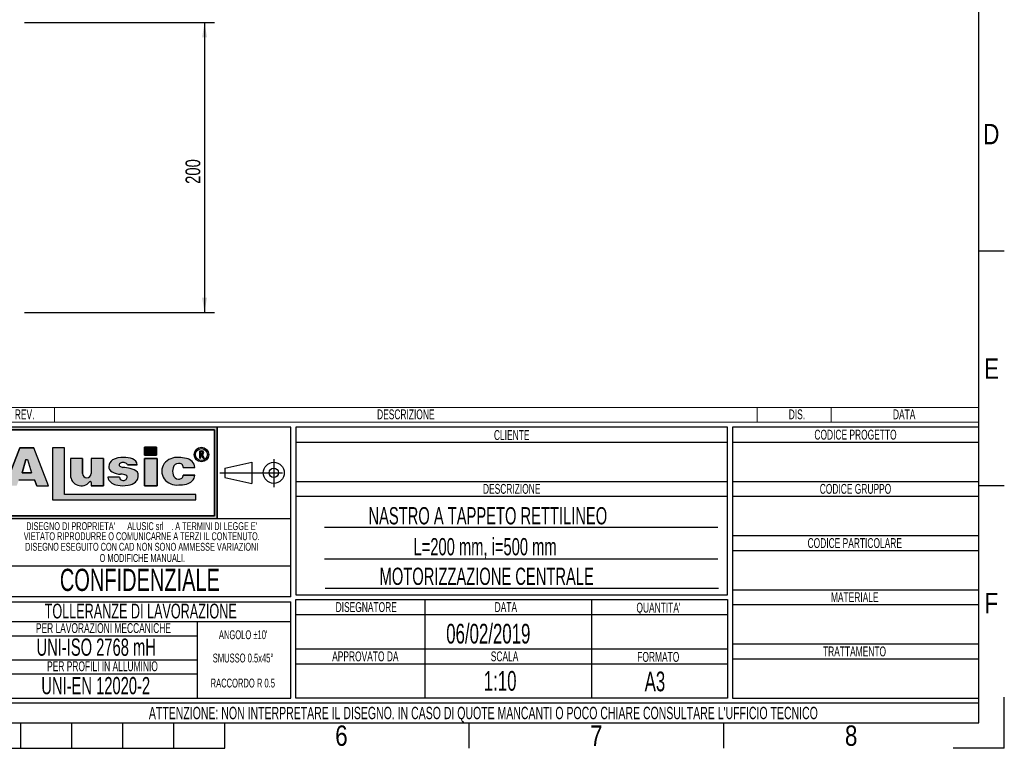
# Model space of a CAD drawing. Header units: millimetres. Extents: x 0 to 420, y 0 to 297.
# Tile 16 of 19: x 220 to 420, y 0 to 148. Entities that reach past the tile are written whole.
import ezdxf
from ezdxf.enums import TextEntityAlignment as Align

# ---------------------------------------------------------------- set-up
doc = ezdxf.new("R2010")
doc.units = ezdxf.units.MM
doc.linetypes.add('CENTERX2', pattern=[20.319999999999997, 12.7, -2.54, 2.54, -2.54])
doc.layers.add('CARTIGLIO', color=140, linetype='Continuous')
doc.layers.add('QUOTE', color=174, linetype='Continuous')
doc.styles.add('SLDTEXTSTYLE0', font='TXT', dxfattribs={"width": 0.6382978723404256})
doc.styles.add('SLDTEXTSTYLE1', font='TXT', dxfattribs={"width": 0.675})
doc.styles.add('SLDTEXTSTYLE2', font='TXT', dxfattribs={"width": 0.8214676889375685})
doc.styles.add('SLDTEXTSTYLE3', font='TXT', dxfattribs={"width": 0.75})
doc.dimstyles.new('SLDDIMSTYLE0', dxfattribs={"dimtxt": 3, "dimasz": 3, "dimexe": 0, "dimexo": 0.0625, "dimgap": 0.75, "dimtad": 1, "dimlfac": 3.400098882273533, "dimrnd": 1e-09, "dimzin": 12, "dimdsep": 46, "dimtxsty": 'SLDTEXTSTYLE3', "dimsah": 1, "dimcen": 0.09, "dimadec": 0, "dimazin": 3, "dimtfac": 1, "dimtdec": 3, "dimtofl": 0, "dimtmove": 0, "dimatfit": 3, "dimfxl": 0, "dimfrac": 2, "dimtolj": 1, "dimtzin": 12, "dimarcsym": 0})

# ---------------------------------------------------------------- blocks, each defined once
blk = doc.blocks.new('SW_NOTE_0')
at = {"layer": 'CARTIGLIO', "color": 0, "insert": (7.526595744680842, 2.578135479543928), "char_height": 2, "attachment_point": 2, "style": 'SLDTEXTSTYLE0'}
blk.add_mtext('TRATTAMENTO', dxfattribs=at)
blk = doc.blocks.new('SW_NOTE_0_1')
at = {"layer": 'CARTIGLIO', "color": 0, "insert": (85.40558510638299, 3.222669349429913), "char_height": 2.5, "attachment_point": 2, "style": 'SLDTEXTSTYLE0'}
blk.add_mtext("ATTENZIONE: NON INTERPRETARE IL DISEGNO. IN CASO DI QUOTE MANCANTI O POCO CHIARE CONSULTARE L'UFFICIO TECNICO", dxfattribs=at)
blk = doc.blocks.new('SW_NOTE_0_2')
at = {"layer": 'CARTIGLIO', "color": 0, "insert": (3.510638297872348, 2.578135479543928), "char_height": 2, "attachment_point": 2, "style": 'SLDTEXTSTYLE0'}
blk.add_mtext('SCALA', dxfattribs=at)
blk = doc.blocks.new('SW_NOTE_0_3')
at = {"layer": 'CARTIGLIO', "color": 0, "insert": (8.670212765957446, 2.578135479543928), "char_height": 2, "attachment_point": 2, "style": 'SLDTEXTSTYLE0'}
blk.add_mtext('APPROVATO DA', dxfattribs=at)
blk = doc.blocks.new('SW_NOTE_0_4')
at = {"layer": 'CARTIGLIO', "color": 0, "insert": (5.398936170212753, 2.578135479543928), "char_height": 2, "attachment_point": 2, "style": 'SLDTEXTSTYLE0'}
blk.add_mtext('FORMATO', dxfattribs=at)
blk = doc.blocks.new('SW_NOTE_0_5')
at = {"layer": 'CARTIGLIO', "color": 0, "insert": (7.606382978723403, 2.578135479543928), "char_height": 2, "attachment_point": 2, "style": 'SLDTEXTSTYLE0'}
blk.add_mtext('DISEGNATORE', dxfattribs=at)
blk = doc.blocks.new('SW_NOTE_0_6')
at = {"layer": 'CARTIGLIO', "color": 0, "insert": (2.845744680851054, 2.578135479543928), "char_height": 2, "attachment_point": 2, "style": 'SLDTEXTSTYLE0'}
blk.add_mtext('DATA', dxfattribs=at)
blk = doc.blocks.new('SW_NOTE_0_7')
at = {"layer": 'CARTIGLIO', "color": 0, "insert": (5.558510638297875, 2.578135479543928), "char_height": 2, "attachment_point": 2, "style": 'SLDTEXTSTYLE0'}
blk.add_mtext("QUANTITA'", dxfattribs=at)
blk = doc.blocks.new('SW_NOTE_0_8')
at = {"layer": 'CARTIGLIO', "color": 0, "insert": (7.10106382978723, 2.578135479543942), "char_height": 2, "attachment_point": 2, "style": 'SLDTEXTSTYLE0'}
blk.add_mtext('DESCRIZIONE', dxfattribs=at)
blk = doc.blocks.new('SW_NOTE_0_9')
at = {"layer": 'CARTIGLIO', "color": 0, "insert": (4.228723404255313, 2.578135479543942), "char_height": 2, "attachment_point": 2, "style": 'SLDTEXTSTYLE0'}
blk.add_mtext('CLIENTE', dxfattribs=at)
blk = doc.blocks.new('SW_NOTE_0_10')
at = {"layer": 'CARTIGLIO', "color": 0, "insert": (5.691489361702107, 2.578135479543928), "char_height": 2, "attachment_point": 2, "style": 'SLDTEXTSTYLE0'}
blk.add_mtext('MATERIALE', dxfattribs=at)
blk = doc.blocks.new('SW_NOTE_0_11')
at = {"layer": 'CARTIGLIO', "color": 0, "insert": (12.15425531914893, 2.578135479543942), "char_height": 2, "attachment_point": 2, "style": 'SLDTEXTSTYLE0'}
blk.add_mtext('CODICE PARTICOLARE', dxfattribs=at)
blk = doc.blocks.new('SW_NOTE_0_12')
at = {"layer": 'CARTIGLIO', "color": 0, "insert": (9.547872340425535, 2.578135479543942), "char_height": 2, "attachment_point": 2, "style": 'SLDTEXTSTYLE0'}
blk.add_mtext('CODICE GRUPPO', dxfattribs=at)
blk = doc.blocks.new('SW_NOTE_0_13')
at = {"layer": 'CARTIGLIO', "color": 0, "insert": (10.69148936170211, 2.578135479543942), "char_height": 2, "attachment_point": 2, "style": 'SLDTEXTSTYLE0'}
blk.add_mtext('CODICE PROGETTO', dxfattribs=at)
blk = doc.blocks.new('SW_NOTE_0_14')
at = {"layer": 'CARTIGLIO', "color": 0, "insert": (6.67819148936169, 2.320321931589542), "char_height": 1.8, "attachment_point": 2, "style": 'SLDTEXTSTYLE0'}
blk.add_mtext("ANGOLO ±10'", dxfattribs=at)
blk = doc.blocks.new('SW_NOTE_0_15')
at = {"layer": 'CARTIGLIO', "color": 0, "insert": (23.93617021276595, 3.867203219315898), "char_height": 3, "attachment_point": 2, "style": 'SLDTEXTSTYLE0'}
blk.add_mtext('TOLLERANZE DI LAVORAZIONE', dxfattribs=at)
blk = doc.blocks.new('SW_NOTE_0_16')
at = {"layer": 'CARTIGLIO', "color": 0, "insert": (21.07265624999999, 5.800804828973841), "char_height": 4.500000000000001, "attachment_point": 2, "style": 'SLDTEXTSTYLE1'}
blk.add_mtext('CONFIDENZIALE', dxfattribs=at)
blk = doc.blocks.new('SW_NOTE_0_17')
at = {"layer": 'CARTIGLIO', "color": 0, "insert": (28.04255319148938, 2.062508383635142), "char_height": 1.6, "attachment_point": 2, "style": 'SLDTEXTSTYLE0'}
blk.add_mtext('DISEGNO ESEGUITO CON CAD NON SONO AMMESSE VARIAZIONI', dxfattribs=at)
blk = doc.blocks.new('SW_NOTE_0_18')
at = {"layer": 'CARTIGLIO', "color": 0, "insert": (27.3404255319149, 2.062508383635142), "char_height": 1.6, "attachment_point": 2, "style": 'SLDTEXTSTYLE0'}
blk.add_mtext('VIETATO RIPRODURRE O COMUNICARNE A TERZI IL CONTENUTO.', dxfattribs=at)
blk = doc.blocks.new('SW_NOTE_0_19')
at = {"layer": 'CARTIGLIO', "color": 0, "insert": (7.587765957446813, 2.320321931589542), "char_height": 1.8, "attachment_point": 2, "style": 'SLDTEXTSTYLE0'}
blk.add_mtext('SMUSSO 0.5x45°', dxfattribs=at)
blk = doc.blocks.new('SW_NOTE_0_20')
at = {"layer": 'CARTIGLIO', "color": 0, "insert": (10.40425531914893, 2.062508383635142), "char_height": 1.6, "attachment_point": 2, "style": 'SLDTEXTSTYLE0'}
blk.add_mtext('O MODIFICHE MANUALI.', dxfattribs=at)
blk = doc.blocks.new('SW_NOTE_0_21')
at = {"layer": 'CARTIGLIO', "color": 0, "char_height": 1.6, "attachment_point": 2, "style": 'SLDTEXTSTYLE0'}
for s, insert in [("DISEGNO DI PROPRIETA'", (10.27659574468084, 2.062508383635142)), ('ALUSIC srl', (25.45120500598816, 2.062508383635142)), (". A TERMINI DI LEGGE E'", (39.41078027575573, 2.062508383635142))]:
    blk.add_mtext(s, dxfattribs=dict(at, insert=insert))
blk = doc.blocks.new('SW_NOTE_0_22')
at = {"layer": 'CARTIGLIO', "color": 0, "insert": (8.569148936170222, 2.320321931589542), "char_height": 1.8, "attachment_point": 2, "style": 'SLDTEXTSTYLE0'}
blk.add_mtext('RACCORDO R 0.5', dxfattribs=at)
blk = doc.blocks.new('SW_NOTE_0_23')
at = {"layer": 'CARTIGLIO', "color": 0, "insert": (18.30319148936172, 2.578135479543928), "char_height": 2, "attachment_point": 2, "style": 'SLDTEXTSTYLE0'}
blk.add_mtext('PER LAVORAZIONI MECCANICHE', dxfattribs=at)
blk = doc.blocks.new('SW_NOTE_0_24')
at = {"layer": 'CARTIGLIO', "color": 0, "insert": (15.68484042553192, 4.511737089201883), "char_height": 3.5, "attachment_point": 2, "style": 'SLDTEXTSTYLE0'}
blk.add_mtext('UNI-ISO 2768 mH', dxfattribs=at)
blk = doc.blocks.new('SW_NOTE_0_25')
at = {"layer": 'CARTIGLIO', "color": 0, "insert": (13.85638297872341, 2.578135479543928), "char_height": 2, "attachment_point": 2, "style": 'SLDTEXTSTYLE0'}
blk.add_mtext('PER PROFILI IN ALLUMINIO', dxfattribs=at)
blk = doc.blocks.new('SW_NOTE_0_26')
at = {"layer": 'CARTIGLIO', "color": 0, "insert": (14.05585106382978, 4.511737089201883), "char_height": 3.5, "attachment_point": 2, "style": 'SLDTEXTSTYLE0'}
blk.add_mtext('UNI-EN 12020-2', dxfattribs=at)
blk = doc.blocks.new('SW_NOTE_0_27')
at = {"layer": 'CARTIGLIO', "color": 0, "insert": (2.340425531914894, 2.578135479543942), "char_height": 2, "attachment_point": 2, "style": 'SLDTEXTSTYLE0'}
blk.add_mtext('REV.', dxfattribs=at)
blk = doc.blocks.new('SW_NOTE_0_28')
at = {"layer": 'CARTIGLIO', "color": 0, "insert": (2.845744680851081, 2.578135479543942), "char_height": 2, "attachment_point": 2, "style": 'SLDTEXTSTYLE0'}
blk.add_mtext('DATA', dxfattribs=at)
blk = doc.blocks.new('SW_NOTE_0_29')
at = {"layer": 'CARTIGLIO', "color": 0, "insert": (7.10106382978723, 2.578135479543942), "char_height": 2, "attachment_point": 2, "style": 'SLDTEXTSTYLE0'}
blk.add_mtext('DESCRIZIONE', dxfattribs=at)
blk = doc.blocks.new('SW_NOTE_0_30')
at = {"layer": 'CARTIGLIO', "color": 0, "insert": (1.968085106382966, 2.578135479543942), "char_height": 2, "attachment_point": 2, "style": 'SLDTEXTSTYLE0'}
blk.add_mtext('DIS.', dxfattribs=at)
blk = doc.blocks.new('Cartiglio ALUSIC')
at = {"layer": 'CARTIGLIO'}
h = blk.add_hatch(color=256, dxfattribs=at)
h.paths.add_polyline_path([(113.971100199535, 149.9990413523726), (113.971100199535, 131.4990413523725), (158.971100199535, 131.4990413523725), (158.971100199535, 149.9990413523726)], flags=0)
h.paths.add_polyline_path([(114.471100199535, 131.9990413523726), (114.471100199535, 149.4990413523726), (158.471100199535, 149.4990413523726), (158.471100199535, 131.9990413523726)], flags=0)
for points in [[(144.2116339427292, 145.9308884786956), (144.2116339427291, 144.3245774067), (146.6985305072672, 144.3245774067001), (146.6985305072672, 145.9308884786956)], [(128.0219401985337, 145.7956943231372), (125.5527056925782, 145.7956943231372), (125.5527056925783, 135.2696801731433), (154.6424359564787, 135.2696801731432), (154.6424359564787, 136.3597302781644), (128.0219401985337, 136.3597302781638)], [(146.7838932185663, 143.6808359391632), (144.2116339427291, 143.6808359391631), (144.2116339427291, 138.1064632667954), (146.7838932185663, 138.1064632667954)]]:
    blk.add_hatch(color=256, dxfattribs=at).paths.add_polyline_path(points, flags=0)
h = blk.add_hatch(color=256, dxfattribs=at)
edge = h.paths.add_edge_path(flags=0)
edge.add_arc((155.7921827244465, 144.4510199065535), 1.479868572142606, 0, 360)
edge = h.paths.add_edge_path(flags=0)
edge.add_arc((155.7921827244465, 144.4510199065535), 1.214864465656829, 0, 360)
h = blk.add_hatch(color=256, dxfattribs=at)
h.paths.add_polyline_path([(118.292263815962, 138.1064632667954), (118.7611454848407, 139.3206628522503), (121.9303757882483, 139.3206628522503), (122.3992574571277, 138.1064632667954), (124.7510688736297, 138.1064632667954), (121.7833115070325, 145.7916640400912), (118.9082097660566, 145.7916640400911), (115.9404523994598, 138.1064632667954)], flags=0)
h.paths.add_polyline_path([(119.3961687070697, 140.7216809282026), (120.1708764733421, 143.4547391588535), (120.5206447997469, 143.4547391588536), (121.2953525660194, 140.721680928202)], flags=0)
h = blk.add_hatch(color=256, dxfattribs=at)
edge = h.paths.add_edge_path(flags=0)
edge.add_arc((155.8903200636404, 144.8676091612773), 0.3723980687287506, 277.1406326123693, 450.0000000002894)
edge.add_line((155.8903200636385, 145.240007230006), (155.450204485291, 145.240007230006))
edge.add_line((155.450204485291, 145.240007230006), (155.450204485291, 143.6880606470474))
edge.add_line((155.450204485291, 143.6880606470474), (155.605611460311, 143.6880606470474))
edge.add_line((155.605611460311, 143.6880606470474), (155.605611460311, 144.4952110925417))
edge.add_line((155.605611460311, 144.4952110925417), (155.764003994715, 144.4952110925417))
edge.add_line((155.764003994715, 144.4952110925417), (156.171212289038, 143.6880606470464))
edge.add_line((156.171212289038, 143.6880606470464), (156.3452765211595, 143.6880606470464))
edge.add_line((156.3452765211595, 143.6880606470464), (155.9366110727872, 144.4980993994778))
edge = h.paths.add_edge_path(flags=0)
edge.add_line((155.6056114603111, 145.0846002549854), (155.8903200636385, 145.0846002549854))
edge.add_arc((155.8903200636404, 144.8676091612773), 0.2169910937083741, -90.00000000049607, 90.00000000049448, ccw=False)
edge.add_line((155.8903200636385, 144.6506180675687), (155.6056114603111, 144.6506180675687))
edge.add_line((155.6056114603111, 144.6506180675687), (155.6056114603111, 145.0846002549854))
h = blk.add_hatch(color=256, dxfattribs=at)
edge = h.paths.add_edge_path(flags=0)
edge.add_arc((132.5578484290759, 140.6186164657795), 0.8721260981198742, 180, 360, ccw=False)
edge.add_line((131.6857223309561, 140.6186164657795), (131.6857223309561, 143.6808359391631))
edge.add_line((131.6857223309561, 143.6808359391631), (129.2243885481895, 143.6808359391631))
edge.add_line((129.2243885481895, 143.6808359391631), (129.2243885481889, 140.2640777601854))
edge.add_arc((131.3820030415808, 140.2640777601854), 2.157614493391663, 180, 321.9680973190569)
edge.add_arc((133.2350345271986, 138.8146685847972), 0.1949400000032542, 3.751097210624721e-10, 141.9680973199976, ccw=False)
edge.add_line((133.4299745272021, 138.8146685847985), (133.4299745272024, 138.106463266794))
edge.add_line((133.4299745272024, 138.106463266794), (135.91068894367, 138.106463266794))
edge.add_line((135.91068894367, 138.106463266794), (135.9106889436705, 143.6808359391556))
edge.add_line((135.9106889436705, 143.6808359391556), (133.4299745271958, 143.6808359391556))
edge.add_line((133.4299745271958, 143.6808359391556), (133.4299745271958, 140.6186164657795))
h = blk.add_hatch(color=256, dxfattribs=at)
edge = h.paths.add_edge_path(flags=0)
edge.add_line((139.7219511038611, 138.0874905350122), (140.9616140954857, 138.2313935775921))
edge.add_arc((140.6251358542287, 140.9172664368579), 2.706867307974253, 277.1406456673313, 311.0032214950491)
edge.add_arc((141.7459062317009, 139.8536948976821), 1.178212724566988, 303.7868133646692, 347.8980612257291)
edge.add_arc((141.0550130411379, 140.1458147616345), 1.920162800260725, 343.6935231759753, 381.4193527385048)
edge.add_arc((140.9170023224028, 138.8528855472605), 2.77207698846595, 46.00269433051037, 81.25096772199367)
edge.add_arc((133.1604335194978, 99.54681763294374), 42.8338661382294, 78.993004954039, 81.01866969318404)
edge.add_arc((140.0875549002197, 143.5111497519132), 1.672976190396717, 238.77709912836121, 261.74465207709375, ccw=False)
edge.add_arc((139.511171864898, 142.3534770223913), 0.3988810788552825, 114.64010585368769, 223.1865854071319, ccw=False)
edge.add_arc((139.9292750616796, 141.471492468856), 1.374925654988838, 90.51660503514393, 115.15343256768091, ccw=False)
edge.add_arc((139.978971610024, 141.8617877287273), 0.986530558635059, 50.69488274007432, 93.60864602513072, ccw=False)
edge.add_arc((140.2656634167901, 142.2302567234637), 0.519939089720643, 14.547573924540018, 49.4198797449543, ccw=False)
edge.add_line((140.7689329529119, 142.3608569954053), (142.7634621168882, 142.3608569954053))
edge.add_arc((141.3534729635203, 142.2214802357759), 1.416861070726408, 5.645321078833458, 71.38339334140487)
edge.add_arc((140.0918708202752, 138.6413140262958), 5.212710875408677, 70.80435731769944, 90.86664277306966)
edge.add_arc((139.6876943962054, 140.01898057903), 3.848224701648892, 85.15036290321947, 119.9120405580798)
edge.add_arc((138.7589405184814, 141.8826763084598), 1.774008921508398, 123.9309471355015, 174.9914571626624)
edge.add_arc((138.007121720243, 141.9227892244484), 1.021881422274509, 173.5516105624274, 249.3813116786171)
edge.add_arc((139.4480837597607, 143.8857829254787), 3.430150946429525, 238.3320469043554, 269.1908231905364)
edge.add_arc((139.5671105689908, 138.3083973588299), 2.154096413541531, 64.99796384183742, 94.45891481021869, ccw=False)
edge.add_arc((140.3551381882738, 139.8813550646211), 0.398545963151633, -35.586121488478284, 72.11412463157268, ccw=False)
edge.add_arc((139.9862171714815, 139.9393420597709), 0.7512299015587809, 245.201083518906, 337.29941344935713, ccw=False)
edge.add_arc((139.934335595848, 140.0154535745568), 0.8024620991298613, 192.5591591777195, 250.8523518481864, ccw=False)
edge.add_line((139.1510748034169, 139.8409601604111), (136.768183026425, 139.8409601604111))
edge.add_arc((138.8654850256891, 140.4022414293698), 2.1711085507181, 194.9824340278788, 258.3364147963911)
edge.add_line((138.4265630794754, 138.2759630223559), (139.7219511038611, 138.0874905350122))
h = blk.add_hatch(color=256, dxfattribs=at)
edge = h.paths.add_edge_path(flags=0)
edge.add_arc((151.1448446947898, 140.5631500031), 1.095489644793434, 191.1589777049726, 269.9285492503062, ccw=False)
edge.add_arc((152.2932291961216, 141.066632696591), 2.335462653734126, 162.1599290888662, 197.8400709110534, ccw=False)
edge.add_arc((151.1448446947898, 141.5701153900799), 1.095489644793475, 90.07145075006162, 168.8410222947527, ccw=False)
edge.add_arc((151.2517282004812, 141.8150308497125), 0.8574339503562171, 2.566657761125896, 97.25285314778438, ccw=False)
edge.add_line((152.108301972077, 141.8534281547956), (154.4848142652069, 141.8534281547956))
edge.add_arc((152.4212904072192, 141.6061501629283), 2.078287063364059, 6.833333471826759, 81.00039250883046)
edge.add_arc((151.336234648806, 138.6914263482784), 5.163706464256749, 74.1517675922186, 91.31975036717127)
edge.add_arc((150.8738064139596, 140.4366829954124), 3.434301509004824, 84.25969198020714, 140.8312604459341)
edge.add_arc((150.5707293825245, 141.0666326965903), 2.817144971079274, 146.8823062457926, 213.1176937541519)
edge.add_arc((150.87380641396, 141.6965823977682), 3.434301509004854, 219.1687395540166, 275.7403080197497)
edge.add_arc((151.3362346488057, 143.4418390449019), 5.163706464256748, 268.6802496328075, 285.8482324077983)
edge.add_arc((152.4212904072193, 140.5271152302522), 2.078287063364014, 278.9996074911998, 353.1666665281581)
edge.add_line((154.4848142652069, 140.2798372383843), (152.1083019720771, 140.2798372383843))
edge.add_arc((151.2517282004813, 140.3182345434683), 0.8574339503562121, 262.7471468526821, 357.4333422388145, ccw=False)
at = {"color": 161, "linetype": 'Continuous', "lineweight": 18}
for p, q in [((113.971100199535, 153.9990413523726), (313.621100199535, 153.9990413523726)), ((125.971100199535, 153.9990413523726), (125.971100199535, 150.9990413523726)), ((268.621100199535, 153.9990413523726), (268.621100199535, 150.9990413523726)), ((283.621100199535, 153.9990413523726), (283.621100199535, 150.9990413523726)), ((313.621100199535, 150.9990413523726), (313.621100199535, 153.9990413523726)), ((113.971100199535, 150.9990413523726), (313.621100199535, 150.9990413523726))]:
    blk.add_line(p, q, dxfattribs=at)
at = {"layer": 'CARTIGLIO'}
for p, q in [((173.971100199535, 149.9990413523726), (113.971100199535, 149.9990413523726)), ((158.971100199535, 149.9990413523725), (113.971100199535, 149.9990413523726)), ((158.971100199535, 131.4990413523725), (158.971100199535, 149.9990413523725)), ((158.971100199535, 149.9990413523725), (158.971100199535, 131.4990413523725)), ((173.971100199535, 115.5498549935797), (173.971100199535, 149.9990413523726)), ((262.621100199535, 149.9990413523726), (174.971100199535, 149.9990413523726)), ((174.971100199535, 149.9990413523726), (174.971100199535, 115.9990413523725)), ((262.621100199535, 115.9990413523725), (262.621100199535, 149.9990413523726)), ((313.621100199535, 149.9990413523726), (263.621100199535, 149.9990413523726)), ((263.621100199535, 149.9990413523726), (263.621100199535, 94.99904135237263)), ((313.621100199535, 94.99904135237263), (313.621100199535, 149.9990413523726)), ((114.471100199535, 149.4990413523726), (158.471100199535, 149.4990413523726)), ((158.471100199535, 149.4990413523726), (114.471100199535, 149.4990413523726)), ((158.471100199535, 149.4990413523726), (158.471100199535, 131.9990413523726)), ((158.471100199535, 131.9990413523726), (158.471100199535, 149.4990413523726)), ((146.6985305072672, 145.9308884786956), (144.2116339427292, 145.9308884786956)), ((144.2116339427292, 145.9308884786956), (144.2116339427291, 144.3245774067)), ((144.2116339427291, 144.3245774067), (144.2116339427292, 145.9308884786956)), ((144.2116339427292, 145.9308884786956), (146.6985305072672, 145.9308884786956)), ((146.6985305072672, 145.9308884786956), (146.6985305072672, 144.3245774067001)), ((146.6985305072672, 144.3245774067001), (146.6985305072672, 145.9308884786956)), ((174.971100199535, 146.9990413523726), (262.621100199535, 146.9990413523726)), ((263.621100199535, 146.9990413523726), (313.621100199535, 146.9990413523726)), ((118.9082097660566, 145.7916640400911), (115.9404523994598, 138.1064632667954)), ((115.9404523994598, 138.1064632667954), (118.9082097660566, 145.7916640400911)), ((121.7833115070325, 145.7916640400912), (118.9082097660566, 145.7916640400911)), ((118.9082097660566, 145.7916640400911), (121.7833115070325, 145.7916640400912)), ((124.7510688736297, 138.1064632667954), (121.7833115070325, 145.7916640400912)), ((124.7510688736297, 138.1064632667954), (121.7833115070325, 145.7916640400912)), ((128.0219401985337, 145.7956943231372), (125.5527056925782, 145.7956943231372)), ((125.5527056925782, 145.7956943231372), (125.5527056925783, 135.2696801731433)), ((128.0219401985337, 145.7956943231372), (125.5527056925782, 145.7956943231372)), ((125.5527056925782, 145.7956943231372), (125.5527056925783, 135.2696801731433)), ((128.0219401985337, 136.3597302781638), (128.0219401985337, 145.7956943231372)), ((128.0219401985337, 136.3597302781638), (128.0219401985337, 145.7956943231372)), ((144.2116339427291, 144.3245774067), (146.6985305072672, 144.3245774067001)), ((146.6985305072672, 144.3245774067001), (144.2116339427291, 144.3245774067)), ((155.450204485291, 143.6880606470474), (155.450204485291, 145.240007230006)), ((155.450204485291, 143.6880606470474), (155.450204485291, 145.240007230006)), ((155.450204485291, 145.240007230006), (155.8903200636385, 145.240007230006)), ((155.450204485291, 145.240007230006), (155.8903200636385, 145.240007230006)), ((155.6056114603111, 145.0846002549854), (155.8903200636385, 145.0846002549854)), ((155.6056114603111, 144.6506180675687), (155.6056114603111, 145.0846002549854)), ((155.6056114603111, 144.6506180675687), (155.6056114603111, 145.0846002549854)), ((155.6056114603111, 145.0846002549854), (155.8903200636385, 145.0846002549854)), ((155.6056114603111, 144.6506180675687), (155.8903200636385, 144.6506180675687)), ((155.8903200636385, 144.6506180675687), (155.6056114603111, 144.6506180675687)), ((155.605611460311, 144.4952110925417), (155.605611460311, 143.6880606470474)), ((155.605611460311, 143.6880606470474), (155.605611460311, 144.4952110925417)), ((155.764003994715, 144.4952110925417), (155.605611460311, 144.4952110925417)), ((155.605611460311, 144.4952110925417), (155.764003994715, 144.4952110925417)), ((156.171212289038, 143.6880606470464), (155.764003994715, 144.4952110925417)), ((155.764003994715, 144.4952110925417), (156.171212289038, 143.6880606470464)), ((155.9366110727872, 144.4980993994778), (156.3452765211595, 143.6880606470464)), ((155.9366110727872, 144.4980993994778), (156.3452765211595, 143.6880606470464)), ((119.3961687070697, 140.7216809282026), (120.1708764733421, 143.4547391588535)), ((120.1708764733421, 143.4547391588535), (119.3961687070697, 140.7216809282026)), ((120.1708764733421, 143.4547391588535), (120.5206447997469, 143.4547391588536)), ((120.1708764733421, 143.4547391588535), (120.5206447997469, 143.4547391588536)), ((120.5206447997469, 143.4547391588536), (121.2953525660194, 140.721680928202)), ((120.5206447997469, 143.4547391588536), (121.2953525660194, 140.721680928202)), ((129.2243885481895, 143.6808359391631), (129.2243885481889, 140.2640777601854)), ((131.6857223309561, 143.6808359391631), (129.2243885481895, 143.6808359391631)), ((131.6857223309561, 143.6808359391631), (129.2243885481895, 143.6808359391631)), ((129.2243885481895, 143.6808359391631), (129.2243885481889, 140.2640777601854)), ((131.6857223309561, 140.6186164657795), (131.6857223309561, 143.6808359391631)), ((131.6857223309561, 143.6808359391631), (131.6857223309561, 140.6186164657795)), ((135.9106889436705, 143.6808359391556), (133.4299745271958, 143.6808359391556)), ((133.4299745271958, 143.6808359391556), (133.4299745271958, 140.6186164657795)), ((133.4299745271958, 143.6808359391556), (133.4299745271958, 140.6186164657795)), ((135.9106889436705, 143.6808359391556), (133.4299745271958, 143.6808359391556)), ((135.9106889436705, 143.6808359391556), (135.91068894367, 138.106463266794)), ((135.91068894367, 138.106463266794), (135.9106889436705, 143.6808359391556)), ((140.7689329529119, 142.3608569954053), (142.7634621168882, 142.3608569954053)), ((142.7634621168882, 142.3608569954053), (140.7689329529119, 142.3608569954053)), ((146.7838932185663, 143.6808359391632), (144.2116339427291, 143.6808359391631)), ((144.2116339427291, 143.6808359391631), (144.2116339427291, 138.1064632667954)), ((144.2116339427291, 143.6808359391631), (146.7838932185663, 143.6808359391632)), ((144.2116339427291, 138.1064632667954), (144.2116339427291, 143.6808359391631)), ((146.7838932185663, 138.1064632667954), (146.7838932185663, 143.6808359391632)), ((146.7838932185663, 143.6808359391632), (146.7838932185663, 138.1064632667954)), ((155.450204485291, 143.6880606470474), (155.605611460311, 143.6880606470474)), ((155.605611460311, 143.6880606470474), (155.450204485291, 143.6880606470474)), ((156.171212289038, 143.6880606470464), (156.3452765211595, 143.6880606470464)), ((156.3452765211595, 143.6880606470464), (156.171212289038, 143.6880606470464)), ((160.5624374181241, 141.7060810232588), (166.0550106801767, 142.8872795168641)), ((166.0550106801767, 142.8872795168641), (166.0550106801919, 138.6108031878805)), ((121.2953525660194, 140.721680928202), (119.3961687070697, 140.7216809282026)), ((119.3961687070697, 140.7216809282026), (121.2953525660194, 140.721680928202)), ((152.108301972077, 141.8534281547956), (154.4848142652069, 141.8534281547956)), ((152.108301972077, 141.8534281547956), (154.4848142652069, 141.8534281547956)), ((154.4848142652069, 140.2798372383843), (152.1083019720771, 140.2798372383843)), ((152.1083019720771, 140.2798372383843), (154.4848142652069, 140.2798372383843)), ((160.5624374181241, 141.7060810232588), (160.5624374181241, 139.7920016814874)), ((118.7611454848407, 139.3206628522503), (121.9303757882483, 139.3206628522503)), ((118.7611454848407, 139.3206628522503), (121.9303757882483, 139.3206628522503)), ((122.3992574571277, 138.1064632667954), (121.9303757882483, 139.3206628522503)), ((121.9303757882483, 139.3206628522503), (122.3992574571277, 138.1064632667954)), ((122.3992574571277, 138.1064632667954), (124.7510688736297, 138.1064632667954)), ((122.3992574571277, 138.1064632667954), (124.7510688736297, 138.1064632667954)), ((133.4299745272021, 138.8146685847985), (133.4299745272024, 138.106463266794)), ((133.4299745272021, 138.8146685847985), (133.4299745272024, 138.106463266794)), ((133.4299745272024, 138.106463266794), (135.91068894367, 138.106463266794)), ((135.91068894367, 138.106463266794), (133.4299745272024, 138.106463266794)), ((139.1510748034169, 139.8409601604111), (136.768183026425, 139.8409601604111)), ((139.1510748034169, 139.8409601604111), (136.768183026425, 139.8409601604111)), ((138.4265630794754, 138.2759630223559), (139.7219511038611, 138.0874905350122)), ((138.4265630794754, 138.2759630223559), (139.7219511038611, 138.0874905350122)), ((139.7219511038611, 138.0874905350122), (140.9616140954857, 138.2313935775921)), ((139.7219511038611, 138.0874905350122), (140.9616140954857, 138.2313935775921)), ((144.2116339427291, 138.1064632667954), (146.7838932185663, 138.1064632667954)), ((146.7838932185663, 138.1064632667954), (144.2116339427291, 138.1064632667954)), ((160.5624374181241, 139.7920016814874), (166.0550106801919, 138.6108031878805)), ((174.971100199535, 138.9990413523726), (262.621100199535, 138.9990413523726)), ((263.621100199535, 138.9990413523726), (313.621100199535, 138.9990413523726)), ((154.6424359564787, 136.3597302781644), (128.0219401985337, 136.3597302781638)), ((154.6424359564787, 136.3597302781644), (128.0219401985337, 136.3597302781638)), ((154.6424359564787, 135.2696801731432), (154.6424359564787, 136.3597302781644)), ((154.6424359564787, 135.2696801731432), (154.6424359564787, 136.3597302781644)), ((174.971100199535, 135.9990413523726), (262.621100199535, 135.9990413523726)), ((263.621100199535, 135.9990413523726), (313.621100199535, 135.9990413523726)), ((125.5527056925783, 135.2696801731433), (154.6424359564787, 135.2696801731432)), ((125.5527056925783, 135.2696801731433), (154.6424359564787, 135.2696801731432)), ((158.471100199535, 131.9990413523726), (114.471100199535, 131.9990413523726)), ((114.471100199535, 131.9990413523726), (158.471100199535, 131.9990413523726)), ((113.971100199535, 131.4990413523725), (158.971100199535, 131.4990413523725)), ((113.971100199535, 131.4990413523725), (173.971100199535, 131.4990413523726)), ((260.621100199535, 129.6657080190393), (180.7961001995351, 129.6657080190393)), ((263.621100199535, 127.9990413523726), (313.621100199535, 127.9990413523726)), ((263.621100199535, 124.9990413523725), (313.621100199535, 124.9990413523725)), ((180.7961001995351, 123.3074882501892), (260.621100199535, 123.3074882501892)), ((173.971100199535, 121.7636603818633), (113.971100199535, 121.7636603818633)), ((174.971100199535, 115.9990413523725), (262.621100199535, 115.9990413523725)), ((180.9187030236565, 117.3170769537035), (260.7437030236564, 117.3170769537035)), ((263.621100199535, 116.9990413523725), (313.621100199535, 116.9990413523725)), ((173.971100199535, 115.5498549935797), (113.971100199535, 115.5498549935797)), ((113.971100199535, 114.5498549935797), (173.971100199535, 114.5498549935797)), ((173.971100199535, 94.99904135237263), (173.971100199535, 114.5498549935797)), ((174.971100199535, 114.9990413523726), (262.621100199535, 114.9990413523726)), ((174.971100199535, 94.99904135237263), (174.971100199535, 114.9990413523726)), ((201.1430971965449, 114.9990413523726), (201.1430971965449, 94.99904135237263)), ((234.9680971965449, 114.9990413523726), (234.9680971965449, 94.99904135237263)), ((262.621100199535, 114.9990413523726), (262.621100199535, 94.99904135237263)), ((263.621100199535, 113.9990413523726), (313.621100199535, 113.9990413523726)), ((174.971100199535, 111.9990413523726), (262.621100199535, 111.9990413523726)), ((173.9571410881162, 110.4900006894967), (113.9571410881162, 110.4900006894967)), ((154.9806365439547, 94.99904135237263), (154.9806365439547, 110.4900006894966)), ((113.971100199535, 107.6716313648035), (154.9806365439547, 107.6716313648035)), ((263.621100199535, 105.9990413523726), (313.621100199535, 105.9990413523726)), ((174.971100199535, 104.9990413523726), (262.621100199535, 104.9990413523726)), ((154.9806365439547, 102.7445210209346), (113.971100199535, 102.7445210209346)), ((174.971100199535, 101.9990413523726), (262.621100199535, 101.9990413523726)), ((263.621100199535, 102.9990413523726), (313.621100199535, 102.9990413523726)), ((113.9850593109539, 99.96496483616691), (154.9945956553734, 99.96496483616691)), ((113.971100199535, 94.99904135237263), (173.971100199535, 94.99904135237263)), ((313.621100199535, 93.99904135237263), (113.971100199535, 93.99904135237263)), ((262.621100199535, 94.99904135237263), (174.971100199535, 94.99904135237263)), ((263.621100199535, 94.99904135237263), (313.621100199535, 94.99904135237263)), ((313.621100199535, 89.99904135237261), (313.621100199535, 93.99904135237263)), ((113.971100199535, 89.99904135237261), (313.621100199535, 89.99904135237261))]:
    blk.add_line(p, q, dxfattribs=at)
at = {"layer": 'CARTIGLIO', "linetype": 'CENTERX2'}
for p, q in [((170.4898443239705, 143.5008789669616), (170.4898443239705, 137.8355069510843)), ((159.5584198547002, 140.749041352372), (173.3837805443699, 140.749041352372))]:
    blk.add_line(p, q, dxfattribs=at)
at = {"layer": 'CARTIGLIO', "linetype": 'Continuous'}
blk.add_line((113.9695322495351, 89.99904135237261), (313.621100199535, 89.99904135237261), dxfattribs=at)
at = {"layer": 'CARTIGLIO'}
for centre, radius in [((155.7921827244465, 144.4510199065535), 1.479868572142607), ((155.7921827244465, 144.4510199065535), 1.479868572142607), ((155.7921827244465, 144.4510199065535), 1.214864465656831), ((155.7921827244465, 144.4510199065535), 1.214864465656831), ((170.4898443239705, 140.7490413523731), 2.138238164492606), ((170.4898443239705, 140.7490413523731), 0.9570396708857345)]:
    blk.add_circle(centre, radius, dxfattribs=at)
for centre, radius, start, end in [((155.8903200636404, 144.8676091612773), 0.3723980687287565, 277.1406326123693, 90.00000000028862), ((155.8903200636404, 144.8676091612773), 0.3723980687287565, 277.1406326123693, 90.00000000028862), ((155.8903200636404, 144.8676091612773), 0.2169910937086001, 269.9999999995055, 90.00000000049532), ((155.8903200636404, 144.8676091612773), 0.2169910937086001, 269.9999999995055, 90.00000000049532), ((138.007121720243, 141.9227892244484), 1.021881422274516, 173.5516105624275, 249.381311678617), ((138.007121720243, 141.9227892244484), 1.021881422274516, 173.5516105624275, 249.381311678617), ((138.7589405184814, 141.8826763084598), 1.774008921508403, 123.9309471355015, 174.9914571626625), ((138.7589405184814, 141.8826763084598), 1.774008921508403, 123.9309471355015, 174.9914571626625), ((139.6876943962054, 140.01898057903), 3.848224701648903, 85.15036290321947, 119.9120405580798), ((139.6876943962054, 140.01898057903), 3.848224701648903, 85.15036290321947, 119.9120405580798), ((139.511171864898, 142.3534770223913), 0.3988810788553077, 114.6401058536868, 223.1865854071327), ((139.511171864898, 142.3534770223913), 0.3988810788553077, 114.6401058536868, 223.1865854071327), ((140.0875549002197, 143.5111497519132), 1.672976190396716, 238.777099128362, 261.7446520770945), ((140.0875549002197, 143.5111497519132), 1.672976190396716, 238.777099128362, 261.7446520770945), ((139.9292750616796, 141.471492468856), 1.374925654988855, 90.51660503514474, 115.1534325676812), ((139.9292750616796, 141.471492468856), 1.374925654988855, 90.51660503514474, 115.1534325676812), ((139.978971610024, 141.8617877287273), 0.9865305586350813, 50.69488274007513, 93.60864602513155), ((139.978971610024, 141.8617877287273), 0.9865305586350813, 50.69488274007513, 93.60864602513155), ((140.0918708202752, 138.6413140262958), 5.212710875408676, 70.80435731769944, 90.86664277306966), ((140.0918708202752, 138.6413140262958), 5.212710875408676, 70.80435731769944, 90.86664277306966), ((140.2656634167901, 142.2302567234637), 0.5199390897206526, 14.5475739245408, 49.41987974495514), ((140.2656634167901, 142.2302567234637), 0.5199390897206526, 14.5475739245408, 49.41987974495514), ((141.3534729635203, 142.2214802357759), 1.416861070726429, 5.645321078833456, 71.38339334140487), ((141.3534729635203, 142.2214802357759), 1.416861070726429, 5.645321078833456, 71.38339334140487), ((150.5707293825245, 141.0666326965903), 2.81714497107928, 146.8823062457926, 213.1176937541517), ((150.5707293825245, 141.0666326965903), 2.81714497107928, 146.8823062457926, 213.1176937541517), ((150.8738064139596, 140.4366829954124), 3.434301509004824, 84.25969198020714, 140.8312604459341), ((150.8738064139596, 140.4366829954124), 3.434301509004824, 84.25969198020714, 140.8312604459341), ((151.1448446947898, 141.5701153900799), 1.095489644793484, 90.07145075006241, 168.8410222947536), ((151.1448446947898, 141.5701153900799), 1.095489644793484, 90.07145075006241, 168.8410222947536), ((151.2517282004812, 141.8150308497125), 0.8574339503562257, 2.566657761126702, 97.25285314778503), ((151.2517282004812, 141.8150308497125), 0.8574339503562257, 2.566657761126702, 97.25285314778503), ((151.336234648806, 138.6914263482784), 5.163706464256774, 74.1517675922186, 91.31975036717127), ((151.336234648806, 138.6914263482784), 5.163706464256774, 74.1517675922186, 91.31975036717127), ((152.4212904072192, 141.6061501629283), 2.078287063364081, 6.833333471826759, 81.00039250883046), ((152.4212904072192, 141.6061501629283), 2.078287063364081, 6.833333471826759, 81.00039250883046), ((131.3820030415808, 140.2640777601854), 2.157614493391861, 180, 321.9680973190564), ((131.3820030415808, 140.2640777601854), 2.157614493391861, 180, 321.9680973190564), ((132.5578484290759, 140.6186164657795), 0.8721260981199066, 180, 0), ((132.5578484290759, 140.6186164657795), 0.8721260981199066, 180, 0), ((139.4480837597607, 143.8857829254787), 3.430150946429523, 238.3320469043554, 269.1908231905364), ((139.4480837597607, 143.8857829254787), 3.430150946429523, 238.3320469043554, 269.1908231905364), ((139.5671105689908, 138.3083973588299), 2.154096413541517, 64.99796384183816, 94.45891481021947), ((139.5671105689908, 138.3083973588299), 2.154096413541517, 64.99796384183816, 94.45891481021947), ((133.1604335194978, 99.54681763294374), 42.83386613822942, 78.993004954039, 81.01866969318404), ((133.1604335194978, 99.54681763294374), 42.83386613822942, 78.993004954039, 81.01866969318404), ((140.3551381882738, 139.8813550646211), 0.398545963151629, 324.4138785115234, 72.11412463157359), ((140.3551381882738, 139.8813550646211), 0.398545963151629, 324.4138785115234, 72.11412463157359), ((140.9170023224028, 138.8528855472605), 2.77207698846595, 46.00269433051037, 81.25096772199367), ((140.9170023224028, 138.8528855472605), 2.77207698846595, 46.00269433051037, 81.25096772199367), ((141.0550130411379, 140.1458147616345), 1.920162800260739, 343.6935231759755, 21.41935273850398), ((141.0550130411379, 140.1458147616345), 1.920162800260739, 343.6935231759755, 21.41935273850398), ((152.2932291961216, 141.066632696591), 2.335462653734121, 162.159929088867, 197.8400709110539), ((152.2932291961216, 141.066632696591), 2.335462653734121, 162.159929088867, 197.8400709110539), ((151.1448446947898, 140.5631500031), 1.095489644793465, 191.1589777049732, 269.9285492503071), ((151.1448446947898, 140.5631500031), 1.095489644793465, 191.1589777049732, 269.9285492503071), ((151.2517282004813, 140.3182345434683), 0.8574339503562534, 262.7471468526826, 357.4333422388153), ((151.2517282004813, 140.3182345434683), 0.8574339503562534, 262.7471468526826, 357.4333422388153), ((152.4212904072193, 140.5271152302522), 2.078287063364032, 278.9996074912, 353.1666665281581), ((152.4212904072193, 140.5271152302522), 2.078287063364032, 278.9996074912, 353.1666665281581), ((133.2350345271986, 138.8146685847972), 0.1949400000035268, 3.759104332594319e-10, 141.9680973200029), ((133.2350345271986, 138.8146685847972), 0.1949400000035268, 3.759104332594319e-10, 141.9680973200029), ((138.8654850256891, 140.4022414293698), 2.171108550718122, 194.9824340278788, 258.3364147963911), ((138.8654850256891, 140.4022414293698), 2.171108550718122, 194.9824340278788, 258.3364147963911), ((139.934335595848, 140.0154535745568), 0.8024620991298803, 192.5591591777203, 250.8523518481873), ((139.934335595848, 140.0154535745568), 0.8024620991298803, 192.5591591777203, 250.8523518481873), ((139.9862171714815, 139.9393420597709), 0.7512299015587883, 245.2010835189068, 337.2994134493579), ((139.9862171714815, 139.9393420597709), 0.7512299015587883, 245.2010835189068, 337.2994134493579), ((140.6251358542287, 140.9172664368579), 2.706867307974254, 277.1406456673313, 311.0032214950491), ((140.6251358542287, 140.9172664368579), 2.706867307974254, 277.1406456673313, 311.0032214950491), ((141.7459062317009, 139.8536948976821), 1.178212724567, 303.7868133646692, 347.8980612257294), ((141.7459062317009, 139.8536948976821), 1.178212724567, 303.7868133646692, 347.8980612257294), ((150.87380641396, 141.6965823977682), 3.434301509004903, 219.1687395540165, 275.7403080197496), ((150.87380641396, 141.6965823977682), 3.434301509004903, 219.1687395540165, 275.7403080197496), ((151.3362346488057, 143.4418390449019), 5.163706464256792, 268.6802496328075, 285.8482324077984), ((151.3362346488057, 143.4418390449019), 5.163706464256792, 268.6802496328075, 285.8482324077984)]:
    blk.add_arc(centre, radius, start, end, dxfattribs=at)
at = {"layer": 'CARTIGLIO', "color": 140}
for name, p in [('SW_NOTE_0_27', (117.5683224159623, 151.0374199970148)), ('SW_NOTE_0_29', (190.1919338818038, 151.0374199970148)), ('SW_NOTE_0_30', (274.7198694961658, 151.0374199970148)), ('SW_NOTE_0_28', (295.6211001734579, 151.0374199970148)), ('SW_NOTE_0_9', (214.5627669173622, 146.8406889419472)), ('SW_NOTE_0_13', (277.8947116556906, 146.9129301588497)), ('SW_NOTE_0_8', (211.6919338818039, 135.9129301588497)), ('SW_NOTE_0_12', (279.0377666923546, 135.9129301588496)), ('SW_NOTE_0_21', (118.9711016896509, 128.6603244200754)), ('SW_NOTE_0_18', (116.3533271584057, 126.6141659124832)), ('SW_NOTE_0_17', (115.6355512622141, 124.4682551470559)), ('SW_NOTE_0_11', (276.2849895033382, 124.9129301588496)), ('SW_NOTE_0_20', (133.3899886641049, 122.1920407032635)), ('SW_NOTE_0_16', (122.2362996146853, 115.4679531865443)), ('SW_NOTE_0_10', (282.7433227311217, 113.9129301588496)), ('SW_NOTE_0_15', (119.5374520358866, 110.3183836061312)), ('SW_NOTE_0_5', (181.6538538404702, 111.9129301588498)), ('SW_NOTE_0_6', (214.7569204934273, 111.9129301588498)), ('SW_NOTE_0_7', (243.0297586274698, 111.8012947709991)), ('SW_NOTE_0_23', (117.6003680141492, 107.6481432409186)), ('SW_NOTE_0_14', (157.5950277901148, 106.4612057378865)), ('SW_NOTE_0_24', (118.7522918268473, 102.6005131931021)), ('SW_NOTE_0_19', (156.6725276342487, 101.7341689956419)), ('SW_NOTE_0_3', (180.406631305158, 101.9129301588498)), ('SW_NOTE_0_2', (213.8333092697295, 101.9129301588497)), ('SW_NOTE_0_4', (243.1505916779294, 101.8012947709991)), ('SW_NOTE_0', (280.862766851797, 102.9129301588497)), ('SW_NOTE_0_25', (121.8587729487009, 99.90266357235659)), ('SW_NOTE_0_26', (120.2859705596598, 94.78943414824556)), ('SW_NOTE_0_22', (155.6312777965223, 96.6517264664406)), ('SW_NOTE_0_1', (127.6311861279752, 90.01640253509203))]:
    blk.add_blockref(name, p, dxfattribs=at)
at = {"layer": 'CARTIGLIO', "color": 140, "style": 'SLDTEXTSTYLE0', "width": 0.6382978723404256}
for tag, height, p in [('AUTOATTR1', 3.5, (223.449403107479, 133.7003798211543)), ('AUTOATTR2', 3.5, (221.7698851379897, 127.4217635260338)), ('AUTOATTR11', 3.5, (223.1430107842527, 121.4105734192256)), ('AUTOATTR8', 4, (219.2444208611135, 110.0025032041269)), ('AUTOATTR9', 4, (218.1221976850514, 100.4234402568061)), ('AUTOATTR0', 4, (249.0325362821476, 100.3118048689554))]:
    blk.add_attdef(tag, text='', height=height, dxfattribs=at).set_placement(p, align=Align.TOP_CENTER)
at = {"layer": 'CARTIGLIO', "color": 140}
for tag in ['AUTOATTR13', 'AUTOATTR12', 'AUTOATTR10', 'AUTOATTR7', 'AUTOATTR6', 'AUTOATTR5', 'AUTOATTR4', 'AUTOATTR3']:
    blk.add_attdef(tag, (0, 0), '', height=4, dxfattribs=at)
blk = doc.blocks.new('_D_1')
at = {"layer": 'QUOTE'}
for p, q in [((221.0903388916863, 147.2994071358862), (259.6390078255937, 147.2994071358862)), ((257.6390078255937, 147.2994071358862), (257.6390078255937, 88.47758844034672)), ((221.0903388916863, 88.47758844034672), (259.6390078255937, 88.47758844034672))]:
    blk.add_line(p, q, dxfattribs=at)
for points in [[(257.6390078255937, 147.2994071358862), (257.1390078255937, 144.2994071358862), (258.1390078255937, 144.2994071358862)], [(257.6390078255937, 88.47758844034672), (258.1390078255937, 91.47758844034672), (257.1390078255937, 91.47758844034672)]]:
    blk.add_solid(points, dxfattribs=at)
at = {"layer": 'QUOTE', "insert": (253.7718044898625, 114.5634978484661), "char_height": 3, "attachment_point": 1, "rotation": 90.00000000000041, "style": 'SLDTEXTSTYLE3'}
blk.add_mtext('200', dxfattribs=at)

msp = doc.modelspace()

# ---------------------------------------------------------------- linework, layer by layer
at = {"layer": 'CARTIGLIO', "linetype": 'Continuous'}
for p, q in [((414.8273971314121, 5.171001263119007), (414.8273971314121, 291.8225690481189)), ((420.0016131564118, 100.8939977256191), (414.8273971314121, 100.8939977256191)), ((420.0016131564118, 53.29121029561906), (414.8273971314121, 53.29121029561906)), ((420.0016131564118, -0.003214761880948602), (420.0016131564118, 10.34521728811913)), ((5.180115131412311, 5.171001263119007), (414.8273971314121, 5.171001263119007)), ((215.1758291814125, 5.171001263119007), (414.8273971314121, 5.171001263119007)), ((220.3521881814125, -0.003214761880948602), (220.3521881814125, 5.171001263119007)), ((230.7006202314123, -0.003214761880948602), (230.7006202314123, 5.171001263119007)), ((241.0490522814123, -0.003214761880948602), (241.0490522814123, 5.171001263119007)), ((251.3974843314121, -0.003214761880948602), (251.3974843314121, 5.171001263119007)), ((261.7459163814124, -0.003214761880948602), (261.7459163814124, 5.171001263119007)), ((311.3430766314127, -0.003214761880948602), (311.3430766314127, 5.171001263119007)), ((363.0852368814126, -0.003214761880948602), (363.0852368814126, 5.171001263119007)), ((158.2615958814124, -0.003214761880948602), (261.7459163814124, -0.003214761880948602)), ((420.0016131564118, -0.003214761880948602), (409.6531811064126, -0.003214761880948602))]:
    msp.add_line(p, q, dxfattribs=at)
at = {"layer": 'CARTIGLIO'}
msp.add_line((215.1773971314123, 5.171001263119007), (414.8273971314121, 5.171001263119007), dxfattribs=at)

# ---------------------------------------------------------------- block references
ref = msp.add_blockref('Cartiglio ALUSIC', (101.206296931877, -84.82804008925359), dxfattribs=at)
ref.add_attrib('AUTOATTR11', 'MOTORIZZAZIONE CENTRALE', dxfattribs={"color": 140, "height": 3.5, "style": 'SLDTEXTSTYLE0', "width": 0.6382978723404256}).set_placement((293.1774327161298, 32.11183020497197), align=Align.BOTTOM_LEFT)
ref.add_attrib('AUTOATTR9', '1:10', dxfattribs={"color": 140, "height": 4, "style": 'SLDTEXTSTYLE0', "width": 0.6382978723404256}).set_placement((314.3284946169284, 10.48602516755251), align=Align.BOTTOM_LEFT)
ref.add_attrib('AUTOATTR8', '06/02/2019', dxfattribs={"color": 140, "height": 4, "style": 'SLDTEXTSTYLE0', "width": 0.6382978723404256}).set_placement((306.7007177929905, 20.06508811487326), align=Align.BOTTOM_LEFT)
ref.add_attrib('AUTOATTR2', 'L=200 mm, i=500 mm', dxfattribs={"color": 140, "height": 3.5, "style": 'SLDTEXTSTYLE0', "width": 0.6382978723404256}).set_placement((300.0621195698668, 38.12302031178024), align=Align.BOTTOM_LEFT)
ref.add_attrib('AUTOATTR1', 'NASTRO A TAPPETO RETTILINEO', dxfattribs={"color": 140, "height": 3.5, "style": 'SLDTEXTSTYLE0', "width": 0.6382978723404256}).set_placement((290.9135125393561, 44.40163660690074), align=Align.BOTTOM_LEFT)
ref.add_attrib('AUTOATTR0', 'A3', dxfattribs={"color": 140, "height": 4, "style": 'SLDTEXTSTYLE0', "width": 0.6382978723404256}).set_placement((346.9888332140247, 10.37438977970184), align=Align.BOTTOM_LEFT)

# ---------------------------------------------------------------- texts
at = {"layer": 'CARTIGLIO', "char_height": 4.13937282, "attachment_point": 2, "style": 'SLDTEXTSTYLE2'}
for s, insert in [('D', (417.3655368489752, 126.7485710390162)), ('E', (417.42546495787, 79.14578360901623)), ('F', (417.3681689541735, 31.54299617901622)), ('6', (285.4283396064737, 4.637072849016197)), ('7', (337.170499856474, 4.637072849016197)), ('8', (388.9126601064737, 4.637072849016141))]:
    msp.add_mtext(s, dxfattribs=dict(at, insert=insert))

# ---------------------------------------------------------------- dimensions: what is measured, and where the dimension line sits
at = {"layer": 'QUOTE'}
dim = msp.add_linear_dim(base=(255.2577577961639, 88.47758844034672), p1=(219.0903388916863, 147.2994071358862), p2=(219.0903388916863, 88.47758844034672), angle=90.0000000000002, dimstyle='SLDDIMSTYLE0', dxfattribs=at)
dim.commit()
dim.dimension.update_dxf_attribs({"geometry": '_D_1', "text_midpoint": (255.2577577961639, 117.8884977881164), "dimtype": 160})

doc.saveas('drawing.dxf')
